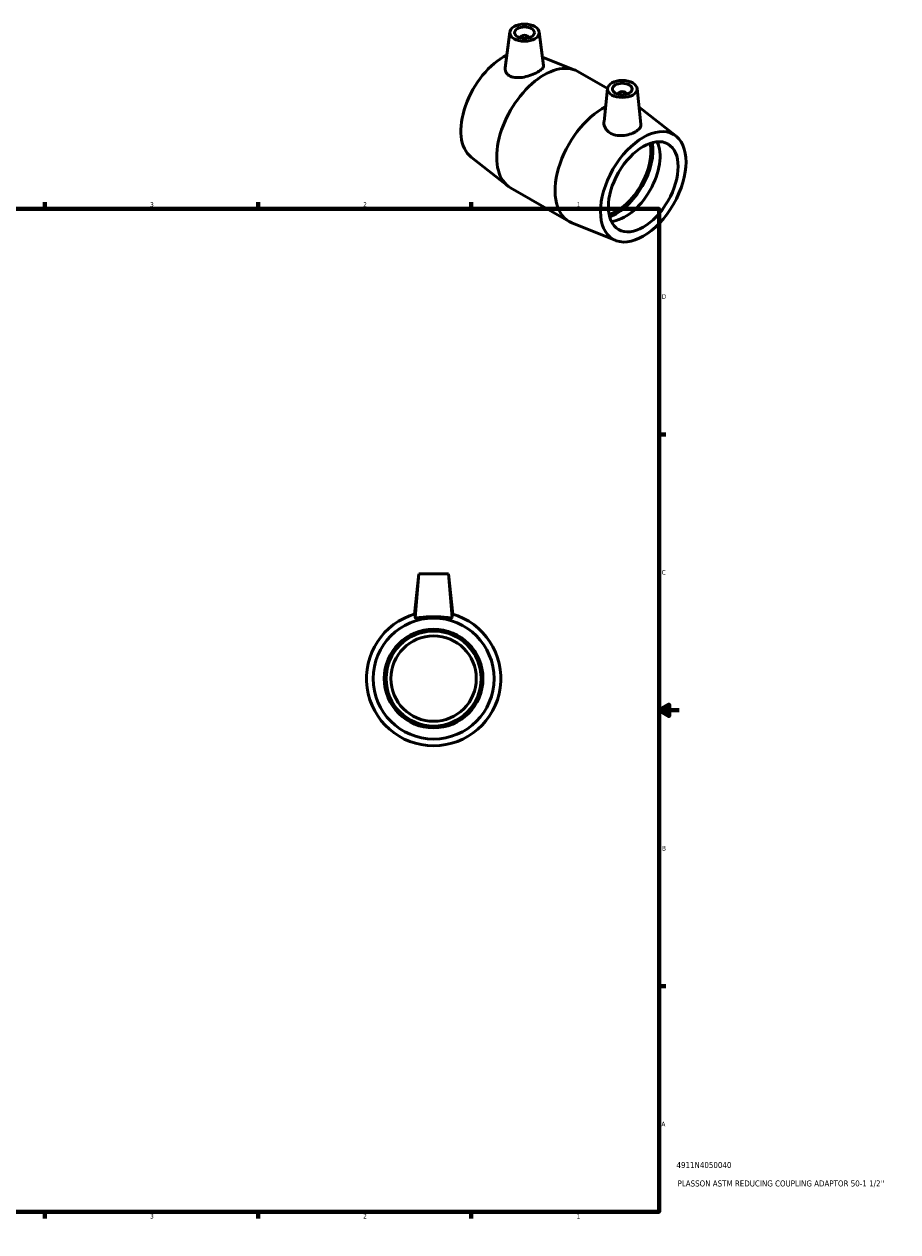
# Model space of a CAD drawing. Header units: inches. Extents: x 0.1 to 38.3, y 0.6 to 27.9.
# Tile 4 of 4: x 20.8 to 38.3, y 0.6 to 24.7. Entities that reach past the tile are written whole.
import ezdxf

# ---------------------------------------------------------------- set-up
doc = ezdxf.new("R2010")
doc.units = ezdxf.units.IN
doc.header["$MEASUREMENT"] = 0
for name, color, linetype, lineweight in [('Border (ANSI)', 7, 'Continuous', 70), ('Title (ANSI)', 7, 'Continuous', 50), ('Visible (ANSI)', 7, 'Continuous', 50)]:
    doc.layers.add(name, color=color, linetype=linetype, lineweight=lineweight)
doc.styles.add('Note Text (ANSI)', font='tahoma.ttf')
doc.styles.add('Text Style29', font='tahoma.ttf')

# ---------------------------------------------------------------- blocks, each defined once
blk = doc.blocks.new('Borders Default Border')
at = {"layer": 'Border (ANSI)'}
for p, q in [((4.25, 21), (4.25, 21.134)), ((8.5, 21), (8.5, 21.134)), ((12.75, 21), (12.75, 21.134)), ((21.25, 21), (21.25, 21.134)), ((25.5, 21), (25.5, 21.134)), ((29.75, 21), (29.75, 21.134)), ((0.5, 16.5), (0.366, 16.5)), ((33.5, 16.5), (33.634, 16.5)), ((0.5, 5.5), (0.366, 5.5)), ((33.5, 5.5), (33.634, 5.5)), ((4.25, 1), (4.25, 0.866)), ((8.5, 1), (8.5, 0.866)), ((12.75, 1), (12.75, 0.866)), ((21.25, 1), (21.25, 0.866)), ((25.5, 1), (25.5, 0.866)), ((29.75, 1), (29.75, 0.866))]:
    blk.add_line(p, q, dxfattribs=at)
at = {"layer": 'Border (ANSI)', "flags": 128}
for points in [[(17, 21.4), (17, 21), (16.885, 21.2), (17.115, 21.2), (17, 21)], [(0.5, 1), (0.5, 21), (33.5, 21), (33.5, 1), (0.5, 1)], [(0.1, 11), (0.5, 11), (0.3, 11.115), (0.3, 10.885), (0.5, 11)], [(33.9, 11), (33.5, 11), (33.7, 11.115), (33.7, 10.885), (33.5, 11)], [(17, 0.6), (17, 1), (16.885, 0.8), (17.115, 0.8), (17, 1)]]:
    blk.add_lwpolyline(points, dxfattribs=at)
at = {"layer": 'Border (ANSI)', "color": 5, "true_color": 0x0000ff, "char_height": 0.0945, "attachment_point": 7, "style": 'Note Text (ANSI)'}
for s, insert in [('8', (2.094, 21.038)), ('7', (6.346, 21.04)), ('6', (10.595, 21.038)), ('5', (14.847, 21.038)), ('4', (19.092, 21.04)), ('3', (23.346, 21.038)), ('2', (27.596, 21.04)), ('1', (31.854, 21.04)), ('D', (0.378, 19.203)), ('D', (33.553, 19.203)), ('C', (0.378, 13.701)), ('C', (33.552, 13.701)), ('B', (0.384, 8.203)), ('B', (33.558, 8.203)), ('A', (0.373, 2.703)), ('A', (33.547, 2.703)), ('8', (2.094, 0.863)), ('7', (6.346, 0.866)), ('6', (10.595, 0.864)), ('5', (14.847, 0.864)), ('4', (19.092, 0.866)), ('3', (23.346, 0.864)), ('2', (27.596, 0.866)), ('1', (31.854, 0.866))]:
    blk.add_mtext(s, dxfattribs=dict(at, insert=insert))
blk = doc.blocks.new('Title Blocks ANSI - Large')
at = {"layer": 'Title (ANSI)', "color": 5, "true_color": 0x0000ff, "style": 'Text Style29'}
for tag, p in [('PART_NUMBER_001', (0.348, 0.873)), ('DESCRIPTION_001', (0.369, 0.505))]:
    blk.add_attdef(tag, p, '', height=0.12, dxfattribs=at)

msp = doc.modelspace()

# ---------------------------------------------------------------- linework, layer by layer
at = {"layer": 'Visible (ANSI)'}
for p, q in [((30.522, 24.525), (30.43, 23.814)), ((30.738, 24.416), (30.738, 24.409)), ((30.895, 24.416), (30.895, 24.409)), ((31.111, 24.525), (31.197, 23.86)), ((31.175, 24.024), (31.82, 23.767)), ((31.878, 23.739), (32.472, 23.397)), ((32.472, 23.4), (32.402, 22.744)), ((33.061, 23.4), (33.138, 22.687)), ((32.688, 23.293), (32.688, 23.286)), ((32.845, 23.293), (32.845, 23.286)), ((33.834, 22.453), (33.101, 23.028)), ((29.749, 22.032), (30.487, 21.453)), ((30.54, 21.417), (31.705, 20.746)), ((32.635, 20.37), (31.763, 20.718)), ((28.708, 13.723), (28.623, 12.918)), ((28.708, 13.723), (28.632, 12.853)), ((28.708, 13.723), (29.298, 13.723)), ((29.298, 13.723), (29.374, 12.853)), ((29.298, 13.723), (29.383, 12.918))]:
    msp.add_line(p, q, dxfattribs=at)
for radius in [1.206, 0.984, 0.947, 0.852]:
    msp.add_circle((29.003, 11.633), radius, dxfattribs=at)
msp.add_arc((29.003, 11.633), 1.34, 105.8212, 74.1788, dxfattribs=at)
for centre, major_axis, ratio in [((30.816, 24.513), (-0.295, 0), 0.575862), ((30.816, 24.513), (0.197, 0), 0.575862), ((32.767, 23.39), (-0.295, 0), 0.575862), ((32.767, 23.39), (-0.197, 0), 0.575862), ((33.185, 21.44), (0.602, 1.045), 0.578093), ((33.185, 21.44), (0.491, 0.853), 0.578093)]:
    msp.add_ellipse(centre, major_axis=major_axis, ratio=ratio, dxfattribs=at)
for centre, major_axis, ratio, start_param, end_param in [((30.816, 24.416), (-0.0787, 0), 0.575862, 2.972903, 6.451874), ((30.399, 23.045), (-0.602, -1.045), 0.578093, 3.849861, 6.20025), ((31.209, 22.578), (0.669, 1.161), 0.578093, 0, 3.141593), ((32.767, 23.293), (-0.0787, 0), 0.575862, 2.972903, 6.451874), ((32.374, 21.907), (-0.669, -1.161), 0.578093, 3.863297, 6.366121), ((32.644, 21.751), (0.491, 0.853), 0.578093, 3.721343, 5.703435), ((32.644, 21.751), (0.518, 0.9), 0.578093, 3.745844, 5.678934), ((32.824, 21.648), (-0.491, -0.853), 0.578093, 0.373858, 2.767734)]:
    msp.add_ellipse(centre, major_axis=major_axis, ratio=ratio, start_param=start_param, end_param=end_param, dxfattribs=at)
for points, knots in [([(31.197, 23.86), (31.197, 23.858), (31.197, 23.855), (31.197, 23.834), (31.187, 23.814), (31.148, 23.771), (31.118, 23.749), (31.047, 23.709), (31.003, 23.688), (30.907, 23.653), (30.856, 23.638), (30.758, 23.619), (30.705, 23.614), (30.608, 23.618), (30.564, 23.629), (30.53, 23.645)], [3.605299, 3.605299, 3.605299, 3.605299, 3.655144, 3.655144, 4.032768, 4.032768, 4.410393, 4.410393, 4.788017, 4.788017, 5.165641, 5.165641, 5.55377, 5.55377, 5.941899, 5.941899, 5.941899, 5.941899]), ([(30.53, 23.645), (30.498, 23.661), (30.471, 23.684), (30.436, 23.738), (30.428, 23.77), (30.429, 23.804), (30.43, 23.809), (30.43, 23.814)], [0, 0, 0, 0, 0.3582855, 0.3582855, 0.716571, 0.716571, 0.771334, 0.771334, 0.771334, 0.771334]), ([(33.138, 22.687), (33.138, 22.682), (33.138, 22.677), (33.137, 22.649), (33.127, 22.624), (33.089, 22.578), (33.061, 22.556), (32.996, 22.519), (32.956, 22.501), (32.867, 22.474), (32.818, 22.465), (32.728, 22.459), (32.679, 22.461), (32.59, 22.48), (32.548, 22.497), (32.48, 22.542), (32.45, 22.574), (32.41, 22.645), (32.4, 22.685), (32.4, 22.729), (32.401, 22.736), (32.402, 22.744)], [0.615517, 0.615517, 0.615517, 0.615517, 0.689173, 0.689173, 1.036453, 1.036453, 1.383734, 1.383734, 1.731014, 1.731014, 2.078294, 2.078294, 2.422881, 2.422881, 2.767467, 2.767467, 3.138898, 3.138898, 3.510329, 3.510329, 3.588958, 3.588958, 3.588958, 3.588958]), ([(29.374, 12.851), (29.373, 12.846), (29.362, 12.844), (29.323, 12.844), (29.294, 12.847), (29.228, 12.853), (29.187, 12.858), (29.097, 12.864), (29.049, 12.865), (28.957, 12.865), (28.909, 12.864), (28.819, 12.858), (28.778, 12.853), (28.712, 12.847), (28.683, 12.844), (28.644, 12.844), (28.633, 12.846), (28.632, 12.852), (28.632, 12.853), (28.632, 12.853)], [0, 0, 0, 0, 0.344587, 0.344587, 0.689173, 0.689173, 1.036453, 1.036453, 1.383734, 1.383734, 1.731014, 1.731014, 2.078294, 2.078294, 2.422881, 2.422881, 2.767467, 2.767467, 2.808885, 2.808885, 2.808885, 2.808885])]:
    msp.add_open_spline(points, degree=3, knots=knots, dxfattribs=at)
msp.add_open_spline([(29.374, 12.853), (29.374, 12.853), (29.374, 12.852), (29.374, 12.851)], degree=3, dxfattribs=at)

# ---------------------------------------------------------------- block references
msp.add_blockref('Borders Default Border', (0, 0))
msp.add_blockref('Title Blocks ANSI - Large', (33.5, 1)).add_auto_attribs({'PART_NUMBER_001': '4911N4050040', 'DESCRIPTION_001': "PLASSON ASTM REDUCING COUPLING ADAPTOR 50-1 1/2''"})

doc.saveas('drawing.dxf')
